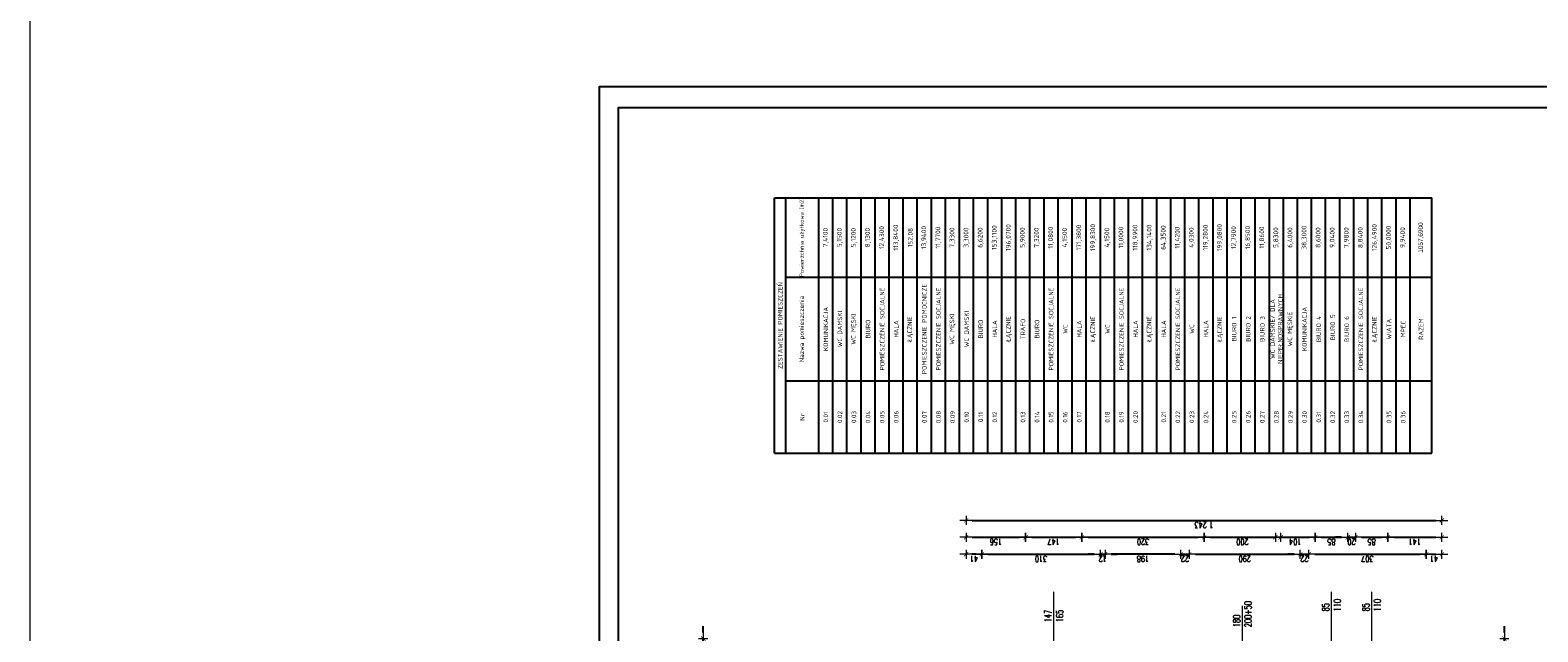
# Model space of a CAD drawing. Header units: millimetres. Extents: x -2948 to 78628, y 64669 to 215420.
# Tile 121 of 256: x 53657 to 57596, y 97907 to 99478. Entities that reach past the tile are written whole.
import ezdxf

# ---------------------------------------------------------------- set-up
doc = ezdxf.new("R2010")
doc.units = ezdxf.units.MM
for name, color, linetype, lineweight in [('1_OPIS_OKNA', 60, 'Continuous', 13), ('OPIS', 2, 'Continuous', 13), ('POMOC', 1, 'Continuous', 13), ('WYMIAR', 5, 'Continuous', 13)]:
    doc.layers.add(name, color=color, linetype=linetype, lineweight=lineweight)
doc.layers.add('FORMATKA', color=7, linetype='Continuous')
doc.layers.add('OPISY', color=4, linetype='Continuous')
doc.styles.add('100', font='isocpeur.ttf', dxfattribs={"height": 1})
doc.styles.add('ARIAL', font='arial.ttf', dxfattribs={"height": 9})
doc.styles.add('style2', font='romans.shx', dxfattribs={"width": 0.7})
doc.dimstyles.new('100', dxfattribs={"dimscale": 80, "dimtxt": 0.2, "dimasz": 0.2, "dimexe": 1.25, "dimexo": 0.625, "dimgap": 0.05, "dimtad": 1, "dimdec": 0, "dimdsep": 46, "dimlunit": 6, "dimtxsty": 'style2', "dimblk1": 'TICK', "dimblk2": 'TICK', "dimsah": 1, "dimcen": 0.2, "dimse1": 1, "dimse2": 1, "dimclrd": 256, "dimclrt": 2, "dimadec": 0, "dimazin": 0, "dimtfac": 1, "dimtdec": 0, "dimtix": 1, "dimtmove": 1, "dimatfit": 0, "dimldrblk": 'DOTSMALL', "dimfxl": 1, "dimtolj": 1, "dimtzin": 0, "dimarcsym": 0})

# ---------------------------------------------------------------- blocks, each defined once
blk = doc.blocks.new('TICK')
at = {"color": 5}
for p, q in [((-1, 0), (1, 0)), ((0, -0.75), (0, 0.75))]:
    blk.add_line(p, q, dxfattribs=at)
at = {"const_width": 0.1}
blk.add_lwpolyline([(-0.35, -0.35), (0.35, 0.35)], dxfattribs=at)
blk = doc.blocks.new('*D1295')
at = {"layer": 'Defpoints', "color": 0, "ltscale": 2, "transparency": 16777216}
for p in [(57345.3, 98153.5), (57204.3, 97951.1), (57345.3, 97951.1)]:
    blk.add_point(p, dxfattribs=at)
at = {"layer": 'WYMIAR', "lineweight": -2, "ltscale": 2, "transparency": 16777216}
blk.add_line((57220.3, 98153.5), (57329.3, 98153.5), dxfattribs=at)
at = {"layer": 'WYMIAR', "lineweight": -2, "ltscale": 2, "transparency": 16777216, "xscale": 16, "yscale": 16, "zscale": 16, "rotation": 180}
blk.add_blockref('TICK', (57204.3, 98153.5), dxfattribs=at)
at = {"layer": 'WYMIAR', "lineweight": -2, "ltscale": 2, "transparency": 16777216, "xscale": 16, "yscale": 16, "zscale": 16}
blk.add_blockref('TICK', (57345.3, 98153.5), dxfattribs=at)
at = {"layer": 'WYMIAR', "color": 2, "ltscale": 2, "transparency": 16777216, "insert": (57274.8, 98141.5), "char_height": 16, "attachment_point": 5, "rotation": 180, "style": 'style2'}
blk.add_mtext('\\A1;141', dxfattribs=at)
blk = doc.blocks.new('_DotSmall')
at = {"layer": 'OPIS', "color": 0, "const_width": 0.5}
blk.add_lwpolyline([(-0.0625, 0, 1), (0.0625, 0, 1)], format="xyb", close=True, dxfattribs=at)
blk = doc.blocks.new('*D1190')
at = {"layer": 'Defpoints', "color": 0, "ltscale": 2, "transparency": 16777216}
for p in [(57204.3, 98153.5), (57119.3, 97951.1), (57204.3, 97951.1)]:
    blk.add_point(p, dxfattribs=at)
at = {"layer": 'WYMIAR', "lineweight": -2, "ltscale": 2, "transparency": 16777216}
blk.add_line((57135.3, 98153.5), (57188.3, 98153.5), dxfattribs=at)
at = {"layer": 'WYMIAR', "lineweight": -2, "ltscale": 2, "transparency": 16777216, "xscale": 16, "yscale": 16, "zscale": 16, "rotation": 180}
blk.add_blockref('TICK', (57119.3, 98153.5), dxfattribs=at)
at = {"layer": 'WYMIAR', "lineweight": -2, "ltscale": 2, "transparency": 16777216, "xscale": 16, "yscale": 16, "zscale": 16}
blk.add_blockref('TICK', (57204.3, 98153.5), dxfattribs=at)
at = {"layer": 'WYMIAR', "color": 2, "ltscale": 2, "transparency": 16777216, "insert": (57161.8, 98141.5), "char_height": 16, "attachment_point": 5, "rotation": 180, "style": 'style2'}
blk.add_mtext('\\A1;85', dxfattribs=at)
blk = doc.blocks.new('*D1191')
at = {"layer": 'Defpoints', "color": 0, "ltscale": 2, "transparency": 16777216}
for p in [(57119.3, 98153.5), (57099.3, 97951.1), (57119.3, 97951.1)]:
    blk.add_point(p, dxfattribs=at)
at = {"layer": 'WYMIAR', "lineweight": -2, "ltscale": 2, "transparency": 16777216}
for p, q in [((57083.3, 98153.5), (57067.3, 98153.5)), ((57099.3, 98153.5), (57119.3, 98153.5)), ((57135.3, 98153.5), (57151.3, 98153.5))]:
    blk.add_line(p, q, dxfattribs=at)
at = {"layer": 'WYMIAR', "lineweight": -2, "ltscale": 2, "transparency": 16777216, "xscale": 16, "yscale": 16, "zscale": 16}
blk.add_blockref('TICK', (57099.3, 98153.5), dxfattribs=at)
at = {"layer": 'WYMIAR', "lineweight": -2, "ltscale": 2, "transparency": 16777216, "xscale": 16, "yscale": 16, "zscale": 16, "rotation": 180}
blk.add_blockref('TICK', (57119.3, 98153.5), dxfattribs=at)
at = {"layer": 'WYMIAR', "color": 2, "ltscale": 2, "transparency": 16777216, "insert": (57109.3, 98141.5), "char_height": 16, "attachment_point": 5, "rotation": 180, "style": 'style2'}
blk.add_mtext('\\A1;20', dxfattribs=at)
blk = doc.blocks.new('*D1192')
at = {"layer": 'Defpoints', "color": 0, "ltscale": 2, "transparency": 16777216}
for p in [(57099.3, 98153.5), (57014.3, 97951.1), (57099.3, 97951.1)]:
    blk.add_point(p, dxfattribs=at)
at = {"layer": 'WYMIAR', "lineweight": -2, "ltscale": 2, "transparency": 16777216}
blk.add_line((57030.3, 98153.5), (57083.3, 98153.5), dxfattribs=at)
at = {"layer": 'WYMIAR', "lineweight": -2, "ltscale": 2, "transparency": 16777216, "xscale": 16, "yscale": 16, "zscale": 16, "rotation": 180}
blk.add_blockref('TICK', (57014.3, 98153.5), dxfattribs=at)
at = {"layer": 'WYMIAR', "lineweight": -2, "ltscale": 2, "transparency": 16777216, "xscale": 16, "yscale": 16, "zscale": 16}
blk.add_blockref('TICK', (57099.3, 98153.5), dxfattribs=at)
at = {"layer": 'WYMIAR', "color": 2, "ltscale": 2, "transparency": 16777216, "insert": (57056.8, 98141.5), "char_height": 16, "attachment_point": 5, "rotation": 180, "style": 'style2'}
blk.add_mtext('\\A1;85', dxfattribs=at)
blk = doc.blocks.new('*D1193')
at = {"layer": 'Defpoints', "color": 0, "ltscale": 2, "transparency": 16777216}
for p in [(57014.3, 98153.5), (56910.3, 97951.1), (57014.3, 97951.1)]:
    blk.add_point(p, dxfattribs=at)
at = {"layer": 'WYMIAR', "lineweight": -2, "ltscale": 2, "transparency": 16777216}
blk.add_line((56926.3, 98153.5), (56998.3, 98153.5), dxfattribs=at)
at = {"layer": 'WYMIAR', "lineweight": -2, "ltscale": 2, "transparency": 16777216, "xscale": 16, "yscale": 16, "zscale": 16, "rotation": 180}
blk.add_blockref('TICK', (56910.3, 98153.5), dxfattribs=at)
at = {"layer": 'WYMIAR', "lineweight": -2, "ltscale": 2, "transparency": 16777216, "xscale": 16, "yscale": 16, "zscale": 16}
blk.add_blockref('TICK', (57014.3, 98153.5), dxfattribs=at)
at = {"layer": 'WYMIAR', "color": 2, "ltscale": 2, "transparency": 16777216, "insert": (56962.3, 98141.5), "char_height": 16, "attachment_point": 5, "rotation": 180, "style": 'style2'}
blk.add_mtext('\\A1;104', dxfattribs=at)
blk = doc.blocks.new('*D1194')
at = {"layer": 'Defpoints', "color": 0, "ltscale": 2, "transparency": 16777216}
for p in [(56924.3, 98153.5), (56724.3, 97951.1), (56924.3, 97951.1)]:
    blk.add_point(p, dxfattribs=at)
at = {"layer": 'WYMIAR', "lineweight": -2, "ltscale": 2, "transparency": 16777216}
blk.add_line((56740.3, 98153.5), (56908.3, 98153.5), dxfattribs=at)
at = {"layer": 'WYMIAR', "lineweight": -2, "ltscale": 2, "transparency": 16777216, "xscale": 16, "yscale": 16, "zscale": 16, "rotation": 180}
blk.add_blockref('TICK', (56724.3, 98153.5), dxfattribs=at)
at = {"layer": 'WYMIAR', "lineweight": -2, "ltscale": 2, "transparency": 16777216, "xscale": 16, "yscale": 16, "zscale": 16}
blk.add_blockref('TICK', (56924.3, 98153.5), dxfattribs=at)
at = {"layer": 'WYMIAR', "color": 2, "ltscale": 2, "transparency": 16777216, "insert": (56824.3, 98141.5), "char_height": 16, "attachment_point": 5, "rotation": 180, "style": 'style2'}
blk.add_mtext('\\A1;200', dxfattribs=at)
blk = doc.blocks.new('*D1195')
at = {"layer": 'Defpoints', "color": 0, "ltscale": 2, "transparency": 16777216}
for p in [(56724.3, 98153.5), (56404.8, 97951.1), (56724.3, 97951.1)]:
    blk.add_point(p, dxfattribs=at)
at = {"layer": 'WYMIAR', "lineweight": -2, "ltscale": 2, "transparency": 16777216}
blk.add_line((56420.8, 98153.5), (56708.3, 98153.5), dxfattribs=at)
at = {"layer": 'WYMIAR', "lineweight": -2, "ltscale": 2, "transparency": 16777216, "xscale": 16, "yscale": 16, "zscale": 16, "rotation": 180}
blk.add_blockref('TICK', (56404.8, 98153.5), dxfattribs=at)
at = {"layer": 'WYMIAR', "lineweight": -2, "ltscale": 2, "transparency": 16777216, "xscale": 16, "yscale": 16, "zscale": 16}
blk.add_blockref('TICK', (56724.3, 98153.5), dxfattribs=at)
at = {"layer": 'WYMIAR', "color": 2, "ltscale": 2, "transparency": 16777216, "insert": (56564.6, 98141.5), "char_height": 16, "attachment_point": 5, "rotation": 180, "style": 'style2'}
blk.add_mtext('\\A1;320', dxfattribs=at)
blk = doc.blocks.new('*D1196')
at = {"layer": 'Defpoints', "color": 0, "ltscale": 2, "transparency": 16777216}
for p in [(56404.8, 98153.5), (56257.8, 97951.1), (56404.8, 97951.1)]:
    blk.add_point(p, dxfattribs=at)
at = {"layer": 'WYMIAR', "lineweight": -2, "ltscale": 2, "transparency": 16777216}
blk.add_line((56273.8, 98153.5), (56388.8, 98153.5), dxfattribs=at)
at = {"layer": 'WYMIAR', "lineweight": -2, "ltscale": 2, "transparency": 16777216, "xscale": 16, "yscale": 16, "zscale": 16, "rotation": 180}
blk.add_blockref('TICK', (56257.8, 98153.5), dxfattribs=at)
at = {"layer": 'WYMIAR', "lineweight": -2, "ltscale": 2, "transparency": 16777216, "xscale": 16, "yscale": 16, "zscale": 16}
blk.add_blockref('TICK', (56404.8, 98153.5), dxfattribs=at)
at = {"layer": 'WYMIAR', "color": 2, "ltscale": 2, "transparency": 16777216, "insert": (56331.3, 98141.5), "char_height": 16, "attachment_point": 5, "rotation": 180, "style": 'style2'}
blk.add_mtext('\\A1;147', dxfattribs=at)
blk = doc.blocks.new('*D1197')
at = {"layer": 'Defpoints', "color": 0, "ltscale": 2, "transparency": 16777216}
for p in [(56257.8, 98153.5), (56102.3, 97951.1), (56257.8, 97951.1)]:
    blk.add_point(p, dxfattribs=at)
at = {"layer": 'WYMIAR', "lineweight": -2, "ltscale": 2, "transparency": 16777216}
blk.add_line((56118.3, 98153.5), (56241.8, 98153.5), dxfattribs=at)
at = {"layer": 'WYMIAR', "lineweight": -2, "ltscale": 2, "transparency": 16777216, "xscale": 16, "yscale": 16, "zscale": 16, "rotation": 180}
blk.add_blockref('TICK', (56102.3, 98153.5), dxfattribs=at)
at = {"layer": 'WYMIAR', "lineweight": -2, "ltscale": 2, "transparency": 16777216, "xscale": 16, "yscale": 16, "zscale": 16}
blk.add_blockref('TICK', (56257.8, 98153.5), dxfattribs=at)
at = {"layer": 'WYMIAR', "color": 2, "ltscale": 2, "transparency": 16777216, "insert": (56180.1, 98141.5), "char_height": 16, "attachment_point": 5, "rotation": 180, "style": 'style2'}
blk.add_mtext('\\A1;156', dxfattribs=at)
blk = doc.blocks.new('*D1198')
at = {"layer": 'Defpoints', "color": 0, "ltscale": 2, "transparency": 16777216}
for p in [(57345.3, 98197.7), (56102.3, 97951.1), (57345.3, 97951.1)]:
    blk.add_point(p, dxfattribs=at)
at = {"layer": 'WYMIAR', "lineweight": -2, "ltscale": 2, "transparency": 16777216}
blk.add_line((56118.3, 98197.7), (57329.3, 98197.7), dxfattribs=at)
at = {"layer": 'WYMIAR', "lineweight": -2, "ltscale": 2, "transparency": 16777216, "xscale": 16, "yscale": 16, "zscale": 16, "rotation": 180}
blk.add_blockref('TICK', (56102.3, 98197.7), dxfattribs=at)
at = {"layer": 'WYMIAR', "lineweight": -2, "ltscale": 2, "transparency": 16777216, "xscale": 16, "yscale": 16, "zscale": 16}
blk.add_blockref('TICK', (57345.3, 98197.7), dxfattribs=at)
at = {"layer": 'WYMIAR', "color": 2, "ltscale": 2, "transparency": 16777216, "insert": (56723.8, 98185.7), "char_height": 16, "attachment_point": 5, "rotation": 180, "style": 'style2'}
blk.add_mtext('\\A1;1\xa0243', dxfattribs=at)
blk = doc.blocks.new('*D1377')
at = {"layer": 'Defpoints', "color": 0, "ltscale": 2, "transparency": 16777216}
for p in [(55415.5, 97889.2), (56143.3, 97889.2), (56143.3, 97854.2)]:
    blk.add_point(p, dxfattribs=at)
at = {"layer": 'WYMIAR', "lineweight": -2, "ltscale": 2, "transparency": 16777216}
for p, q in [((55415.5, 97905.2), (55415.5, 97921.2)), ((55415.5, 97854.2), (55415.5, 97889.2)), ((55415.5, 97838.2), (55415.5, 97822.2))]:
    blk.add_line(p, q, dxfattribs=at)
at = {"layer": 'WYMIAR', "lineweight": -2, "ltscale": 2, "transparency": 16777216, "xscale": 16, "yscale": 16, "zscale": 16}
for p, rotation in [((55415.5, 97889.2), 270), ((55415.5, 97854.2), 90)]:
    blk.add_blockref('TICK', p, dxfattribs=dict(at, rotation=rotation))
at = {"layer": 'WYMIAR', "color": 2, "ltscale": 2, "transparency": 16777216, "insert": (55403.5, 97871.7), "char_height": 16, "attachment_point": 5, "rotation": 90, "style": 'style2'}
blk.add_mtext('\\A1;35', dxfattribs=at)
blk = doc.blocks.new('*D1272')
at = {"layer": 'Defpoints', "color": 0, "ltscale": 2, "transparency": 16777216}
for p in [(57304.3, 97889.2), (57304.3, 97854.2), (57508.6, 97889.2)]:
    blk.add_point(p, dxfattribs=at)
at = {"layer": 'WYMIAR', "lineweight": -2, "ltscale": 2, "transparency": 16777216}
for p, q in [((57508.6, 97905.2), (57508.6, 97921.2)), ((57508.6, 97854.2), (57508.6, 97889.2)), ((57508.6, 97838.2), (57508.6, 97822.2))]:
    blk.add_line(p, q, dxfattribs=at)
at = {"layer": 'WYMIAR', "lineweight": -2, "ltscale": 2, "transparency": 16777216, "xscale": 16, "yscale": 16, "zscale": 16}
for p, rotation in [((57508.6, 97889.2), 270), ((57508.6, 97854.2), 90)]:
    blk.add_blockref('TICK', p, dxfattribs=dict(at, rotation=rotation))
at = {"layer": 'WYMIAR', "color": 2, "ltscale": 2, "transparency": 16777216, "insert": (57496.6, 97871.7), "char_height": 16, "attachment_point": 5, "rotation": 90, "style": 'style2'}
blk.add_mtext('\\A1;35', dxfattribs=at)
blk = doc.blocks.new('*D1273')
at = {"layer": 'Defpoints', "color": 0, "ltscale": 2, "transparency": 16777216}
for p in [(56102.3, 98109.1), (56102.3, 97908.1), (56143.3, 97908.1)]:
    blk.add_point(p, dxfattribs=at)
at = {"layer": 'WYMIAR', "lineweight": -2, "ltscale": 2, "transparency": 16777216}
blk.add_line((56127.3, 98109.1), (56118.3, 98109.1), dxfattribs=at)
at = {"layer": 'WYMIAR', "lineweight": -2, "ltscale": 2, "transparency": 16777216, "xscale": 16, "yscale": 16, "zscale": 16, "rotation": 180}
blk.add_blockref('TICK', (56102.3, 98109.1), dxfattribs=at)
at = {"layer": 'WYMIAR', "lineweight": -2, "ltscale": 2, "transparency": 16777216, "xscale": 16, "yscale": 16, "zscale": 16}
blk.add_blockref('TICK', (56143.3, 98109.1), dxfattribs=at)
at = {"layer": 'WYMIAR', "color": 2, "ltscale": 2, "transparency": 16777216, "insert": (56122.8, 98097.1), "char_height": 16, "attachment_point": 5, "rotation": 180, "style": 'style2'}
blk.add_mtext('\\A1;41', dxfattribs=at)
blk = doc.blocks.new('*D1274')
at = {"layer": 'Defpoints', "color": 0, "ltscale": 2, "transparency": 16777216}
for p in [(56453.3, 98109.1), (56143.3, 97911.3), (56453.3, 97854.2)]:
    blk.add_point(p, dxfattribs=at)
at = {"layer": 'WYMIAR', "lineweight": -2, "ltscale": 2, "transparency": 16777216}
blk.add_line((56159.3, 98109.1), (56437.3, 98109.1), dxfattribs=at)
at = {"layer": 'WYMIAR', "lineweight": -2, "ltscale": 2, "transparency": 16777216, "xscale": 16, "yscale": 16, "zscale": 16, "rotation": 180}
blk.add_blockref('TICK', (56143.3, 98109.1), dxfattribs=at)
at = {"layer": 'WYMIAR', "lineweight": -2, "ltscale": 2, "transparency": 16777216, "xscale": 16, "yscale": 16, "zscale": 16}
blk.add_blockref('TICK', (56453.3, 98109.1), dxfattribs=at)
at = {"layer": 'WYMIAR', "color": 2, "ltscale": 2, "transparency": 16777216, "insert": (56298.3, 98097.1), "char_height": 16, "attachment_point": 5, "rotation": 180, "style": 'style2'}
blk.add_mtext('\\A1;310', dxfattribs=at)
blk = doc.blocks.new('*D1275')
at = {"layer": 'Defpoints', "color": 0, "ltscale": 2, "transparency": 16777216}
for p in [(56685.3, 98109.1), (56663.3, 97911.3), (56685.3, 97911.3)]:
    blk.add_point(p, dxfattribs=at)
at = {"layer": 'WYMIAR', "lineweight": -2, "ltscale": 2, "transparency": 16777216}
for p, q in [((56647.3, 98109.1), (56631.3, 98109.1)), ((56663.3, 98109.1), (56685.3, 98109.1)), ((56701.3, 98109.1), (56717.3, 98109.1))]:
    blk.add_line(p, q, dxfattribs=at)
at = {"layer": 'WYMIAR', "lineweight": -2, "ltscale": 2, "transparency": 16777216, "xscale": 16, "yscale": 16, "zscale": 16}
blk.add_blockref('TICK', (56663.3, 98109.1), dxfattribs=at)
at = {"layer": 'WYMIAR', "lineweight": -2, "ltscale": 2, "transparency": 16777216, "xscale": 16, "yscale": 16, "zscale": 16, "rotation": 180}
blk.add_blockref('TICK', (56685.3, 98109.1), dxfattribs=at)
at = {"layer": 'WYMIAR', "color": 2, "ltscale": 2, "transparency": 16777216, "insert": (56674.3, 98097.1), "char_height": 16, "attachment_point": 5, "rotation": 180, "style": 'style2'}
blk.add_mtext('\\A1;22', dxfattribs=at)
blk = doc.blocks.new('*D1276')
at = {"layer": 'Defpoints', "color": 0, "ltscale": 2, "transparency": 16777216}
for p in [(56975.3, 98109.1), (56685.3, 97913.1), (56975.3, 97913.1)]:
    blk.add_point(p, dxfattribs=at)
at = {"layer": 'WYMIAR', "lineweight": -2, "ltscale": 2, "transparency": 16777216}
blk.add_line((56701.3, 98109.1), (56959.3, 98109.1), dxfattribs=at)
at = {"layer": 'WYMIAR', "lineweight": -2, "ltscale": 2, "transparency": 16777216, "xscale": 16, "yscale": 16, "zscale": 16, "rotation": 180}
blk.add_blockref('TICK', (56685.3, 98109.1), dxfattribs=at)
at = {"layer": 'WYMIAR', "lineweight": -2, "ltscale": 2, "transparency": 16777216, "xscale": 16, "yscale": 16, "zscale": 16}
blk.add_blockref('TICK', (56975.3, 98109.1), dxfattribs=at)
at = {"layer": 'WYMIAR', "color": 2, "ltscale": 2, "transparency": 16777216, "insert": (56830.3, 98097.1), "char_height": 16, "attachment_point": 5, "rotation": 180, "style": 'style2'}
blk.add_mtext('\\A1;290', dxfattribs=at)
blk = doc.blocks.new('*D1277')
at = {"layer": 'Defpoints', "color": 0, "ltscale": 2, "transparency": 16777216}
for p in [(56997.3, 98109.1), (56975.3, 97913.1), (56997.3, 97908.1)]:
    blk.add_point(p, dxfattribs=at)
at = {"layer": 'WYMIAR', "lineweight": -2, "ltscale": 2, "transparency": 16777216}
for p, q in [((56959.3, 98109.1), (56943.3, 98109.1)), ((56975.3, 98109.1), (56997.3, 98109.1)), ((57013.3, 98109.1), (57029.3, 98109.1))]:
    blk.add_line(p, q, dxfattribs=at)
at = {"layer": 'WYMIAR', "lineweight": -2, "ltscale": 2, "transparency": 16777216, "xscale": 16, "yscale": 16, "zscale": 16}
blk.add_blockref('TICK', (56975.3, 98109.1), dxfattribs=at)
at = {"layer": 'WYMIAR', "lineweight": -2, "ltscale": 2, "transparency": 16777216, "xscale": 16, "yscale": 16, "zscale": 16, "rotation": 180}
blk.add_blockref('TICK', (56997.3, 98109.1), dxfattribs=at)
at = {"layer": 'WYMIAR', "color": 2, "ltscale": 2, "transparency": 16777216, "insert": (56986.3, 98097.1), "char_height": 16, "attachment_point": 5, "rotation": 180, "style": 'style2'}
blk.add_mtext('\\A1;22', dxfattribs=at)
blk = doc.blocks.new('*D1278')
at = {"layer": 'Defpoints', "color": 0, "ltscale": 2, "transparency": 16777216}
for p in [(57304.3, 98109.1), (56997.3, 97908.1), (57304.3, 97908.1)]:
    blk.add_point(p, dxfattribs=at)
at = {"layer": 'WYMIAR', "lineweight": -2, "ltscale": 2, "transparency": 16777216}
blk.add_line((57013.3, 98109.1), (57288.3, 98109.1), dxfattribs=at)
at = {"layer": 'WYMIAR', "lineweight": -2, "ltscale": 2, "transparency": 16777216, "xscale": 16, "yscale": 16, "zscale": 16, "rotation": 180}
blk.add_blockref('TICK', (56997.3, 98109.1), dxfattribs=at)
at = {"layer": 'WYMIAR', "lineweight": -2, "ltscale": 2, "transparency": 16777216, "xscale": 16, "yscale": 16, "zscale": 16}
blk.add_blockref('TICK', (57304.3, 98109.1), dxfattribs=at)
at = {"layer": 'WYMIAR', "color": 2, "ltscale": 2, "transparency": 16777216, "insert": (57150.8, 98097.1), "char_height": 16, "attachment_point": 5, "rotation": 180, "style": 'style2'}
blk.add_mtext('\\A1;307', dxfattribs=at)
blk = doc.blocks.new('*D1279')
at = {"layer": 'Defpoints', "color": 0, "ltscale": 2, "transparency": 16777216}
for p in [(57345.3, 98109.1), (57304.3, 97908.1), (57345.3, 97908.1)]:
    blk.add_point(p, dxfattribs=at)
at = {"layer": 'WYMIAR', "lineweight": -2, "ltscale": 2, "transparency": 16777216}
blk.add_line((57320.3, 98109.1), (57329.3, 98109.1), dxfattribs=at)
at = {"layer": 'WYMIAR', "lineweight": -2, "ltscale": 2, "transparency": 16777216, "xscale": 16, "yscale": 16, "zscale": 16, "rotation": 180}
blk.add_blockref('TICK', (57304.3, 98109.1), dxfattribs=at)
at = {"layer": 'WYMIAR', "lineweight": -2, "ltscale": 2, "transparency": 16777216, "xscale": 16, "yscale": 16, "zscale": 16}
blk.add_blockref('TICK', (57345.3, 98109.1), dxfattribs=at)
at = {"layer": 'WYMIAR', "color": 2, "ltscale": 2, "transparency": 16777216, "insert": (57324.8, 98097.1), "char_height": 16, "attachment_point": 5, "rotation": 180, "style": 'style2'}
blk.add_mtext('\\A1;41', dxfattribs=at)
blk = doc.blocks.new('*D1378')
at = {"layer": 'Defpoints', "color": 0, "ltscale": 2, "transparency": 16777216}
for p in [(56465.3, 98109.1), (56453.3, 97854.2), (56465.3, 97854.2)]:
    blk.add_point(p, dxfattribs=at)
at = {"layer": 'WYMIAR', "lineweight": -2, "ltscale": 2, "transparency": 16777216}
for p, q in [((56437.3, 98109.1), (56421.3, 98109.1)), ((56453.3, 98109.1), (56465.3, 98109.1)), ((56481.3, 98109.1), (56497.3, 98109.1))]:
    blk.add_line(p, q, dxfattribs=at)
at = {"layer": 'WYMIAR', "lineweight": -2, "ltscale": 2, "transparency": 16777216, "xscale": 16, "yscale": 16, "zscale": 16}
blk.add_blockref('TICK', (56453.3, 98109.1), dxfattribs=at)
at = {"layer": 'WYMIAR', "lineweight": -2, "ltscale": 2, "transparency": 16777216, "xscale": 16, "yscale": 16, "zscale": 16, "rotation": 180}
blk.add_blockref('TICK', (56465.3, 98109.1), dxfattribs=at)
at = {"layer": 'WYMIAR', "color": 2, "ltscale": 2, "transparency": 16777216, "insert": (56459.3, 98097.1), "char_height": 16, "attachment_point": 5, "rotation": 180, "style": 'style2'}
blk.add_mtext('\\A1;12', dxfattribs=at)
blk = doc.blocks.new('*D1379')
at = {"layer": 'Defpoints', "color": 0, "ltscale": 2, "transparency": 16777216}
for p in [(56465.2, 98109.1), (56465.2, 97854.2), (56663.3, 97854.2)]:
    blk.add_point(p, dxfattribs=at)
at = {"layer": 'WYMIAR', "lineweight": -2, "ltscale": 2, "transparency": 16777216}
blk.add_line((56647.3, 98109.1), (56481.2, 98109.1), dxfattribs=at)
at = {"layer": 'WYMIAR', "lineweight": -2, "ltscale": 2, "transparency": 16777216, "xscale": 16, "yscale": 16, "zscale": 16, "rotation": 180}
blk.add_blockref('TICK', (56465.2, 98109.1), dxfattribs=at)
at = {"layer": 'WYMIAR', "lineweight": -2, "ltscale": 2, "transparency": 16777216, "xscale": 16, "yscale": 16, "zscale": 16}
blk.add_blockref('TICK', (56663.3, 98109.1), dxfattribs=at)
at = {"layer": 'WYMIAR', "color": 2, "ltscale": 2, "transparency": 16777216, "insert": (56564.3, 98097.1), "char_height": 16, "attachment_point": 5, "rotation": 180, "style": 'style2'}
blk.add_mtext('\\A1;198', dxfattribs=at)
blk = doc.blocks.new('*T2430')
at = {"layer": 'OPISY', "color": 0, "linetype": 'ByBlock', "lineweight": -2, "ltscale": 2, "transparency": 16777216}
for p, q in [((0, 0), (0, 666.9)), ((0, 666.9), (1717.3, 666.9)), ((29.4, 0), (29.4, 666.9)), ((115.3, 0), (115.3, 666.9)), ((152.1, 0), (152.1, 666.9)), ((188.9, 0), (188.9, 666.9)), ((225.7, 0), (225.7, 666.9)), ((262.5, 0), (262.5, 666.9)), ((299.3, 0), (299.3, 666.9)), ((336.1, 0), (336.1, 666.9)), ((372.8, 0), (372.8, 666.9)), ((409.6, 0), (409.6, 666.9)), ((446.4, 0), (446.4, 666.9)), ((483.2, 0), (483.2, 666.9)), ((520, 0), (520, 666.9)), ((556.8, 0), (556.8, 666.9)), ((593.6, 0), (593.6, 666.9)), ((630.4, 0), (630.4, 666.9)), ((667.2, 0), (667.2, 666.9)), ((703.9, 0), (703.9, 666.9)), ((740.7, 0), (740.7, 666.9)), ((777.5, 0), (777.5, 666.9)), ((814.3, 0), (814.3, 666.9)), ((851.1, 0), (851.1, 666.9)), ((887.9, 0), (887.9, 666.9)), ((924.7, 0), (924.7, 666.9)), ((961.5, 0), (961.5, 666.9)), ((998.3, 0), (998.3, 666.9)), ((1035.1, 0), (1035.1, 666.9)), ((1071.8, 0), (1071.8, 666.9)), ((1108.6, 0), (1108.6, 666.9)), ((1145.4, 0), (1145.4, 666.9)), ((1182.2, 0), (1182.2, 666.9)), ((1219, 0), (1219, 666.9)), ((1255.8, 0), (1255.8, 666.9)), ((1292.6, 0), (1292.6, 666.9)), ((1329.4, 0), (1329.4, 666.9)), ((1366.2, 0), (1366.2, 666.9)), ((1403, 0), (1403, 666.9)), ((1439.7, 0), (1439.7, 666.9)), ((1476.5, 0), (1476.5, 666.9)), ((1513.3, 0), (1513.3, 666.9)), ((1550.1, 0), (1550.1, 666.9)), ((1586.9, 0), (1586.9, 666.9)), ((1623.7, 0), (1623.7, 666.9)), ((1660.5, 0), (1660.5, 666.9)), ((1717.3, 0), (1717.3, 666.9)), ((29.4, 459.7), (1717.3, 459.7)), ((29.4, 189.2), (1717.3, 189.2)), ((0, 0), (1717.3, 0))]:
    blk.add_line(p, q, dxfattribs=at)
at = {"layer": 'OPISY', "color": 0, "lineweight": 9, "ltscale": 2, "transparency": 16777216, "attachment_point": 5, "rotation": 90, "style": '100'}
for s, insert, char_height, width in [('Powierzchnia użytkowa [m2]', (72.3, 563.3), 10.797, 197.634), ('12,4300', (280.9, 563.3), 12.44, 197.634), ('113,8400', (317.7, 563.3), 12.44, 197.634), ('13,9400', (391.2, 563.3), 12.44, 197.634), ('11,7700', (428, 563.3), 12.44, 197.634), ('153,1100', (575.2, 563.3), 12.44, 197.634), ('196,0700', (612, 563.3), 12.44, 197.634), ('11,0800', (722.3, 563.3), 12.44, 197.634), ('171,3800', (795.9, 563.3), 12.44, 197.634), ('199,8300', (832.7, 563.3), 12.44, 197.634), ('11,0000', (906.3, 563.3), 12.44, 197.634), ('118,9900', (943.1, 563.3), 12.44, 197.634), ('134,1400', (979.9, 563.3), 12.44, 197.634), ('64,3500', (1016.7, 563.3), 12.44, 197.634), ('11,4200', (1053.5, 563.3), 12.44, 197.634), ('119,2800', (1127, 563.3), 12.44, 197.634), ('199,0800', (1163.8, 563.3), 12.44, 197.634), ('12,7900', (1200.6, 563.3), 12.44, 197.634), ('16,8500', (1237.4, 563.3), 12.44, 197.634), ('11,8600', (1274.2, 563.3), 12.44, 197.634), ('38,3000', (1384.6, 563.3), 12.44, 197.634), ('126,4900', (1568.5, 563.3), 12.44, 197.634), ('50,0000', (1605.3, 563.3), 12.44, 197.634), ('7,4100', (133.7, 563.3), 12.44, 197.634), ('5,1500', (170.5, 563.3), 12.44, 197.634), ('5,1200', (207.3, 563.3), 12.44, 197.634), ('8,1300', (244.1, 563.3), 12.44, 197.634), ('152.08', (354.4, 563.3), 12.44, 197.634), ('7,3300', (464.8, 563.3), 12.44, 197.634), ('3,3000', (501.6, 563.3), 12.44, 197.634), ('6,6200', (538.4, 563.3), 12.44, 197.634), ('5,9000', (648.8, 563.3), 12.44, 197.634), ('7,3200', (685.6, 563.3), 12.44, 197.634), ('4,1500', (759.1, 563.3), 12.44, 197.634), ('4,1500', (869.5, 563.3), 12.44, 197.634), ('4,0300', (1090.2, 563.3), 12.44, 197.634), ('5,8300', (1311, 563.3), 12.44, 197.634), ('6,4000', (1347.8, 563.3), 12.44, 197.634), ('8,6000', (1421.4, 563.3), 12.44, 197.634), ('9,0400', (1458.1, 563.3), 12.44, 197.634), ('7,9800', (1494.9, 563.3), 12.44, 197.634), ('8,8400', (1531.7, 563.3), 12.44, 197.634), ('9,9400', (1642.1, 563.3), 12.44, 197.634), ('ZESTAWIENIE POMIESZCZEŃ ', (14.7, 333.5), 11.997, 665.48), ('POMIESZCZENIE POMOCNICZE', (391.2, 324.4), 11.997, 260.909), ('Nazwa pomieszczenia', (72.3, 324.4), 11.997, 260.909), ('POMIESZCZENIE SOCJALNE', (280.9, 324.4), 11.997, 260.909), ('POMIESZCZENIE SOCJALNE', (428, 324.4), 11.997, 260.909), ('POMIESZCZENIE SOCJALNE', (722.3, 324.4), 11.997, 260.909), ('POMIESZCZENIE SOCJALNE', (906.3, 324.4), 11.997, 260.909), ('POMIESZCZENIE SOCJALNE', (1053.5, 324.4), 11.997, 260.909), ('WC DAMSKIE/ DLA NIEPEŁNOSPRAWNYCH', (1311, 324.4), 11.997, 260.909), ('POMIESZCZENIE SOCJALNE', (1531.7, 324.4), 11.997, 260.909), ('KOMUNIKACJA', (133.7, 324.4), 11.997, 260.909), ('WC DAMSKI', (170.5, 324.4), 12, 260.909), ('WC MĘSKI', (207.3, 324.4), 12, 260.909), ('ŁĄCZNIE', (354.4, 324.4), 12, 260.909), ('WC MĘSKI', (464.8, 324.4), 12, 260.909), ('WC DAMSKI', (501.6, 324.4), 12, 260.909), ('ŁĄCZNIE', (612, 324.4), 12, 260.909), ('ŁĄCZNIE', (832.7, 324.4), 12, 260.909), ('ŁĄCZNIE', (979.9, 324.4), 12, 260.909), ('ŁĄCZNIE', (1163.8, 324.4), 12, 260.909), ('BIURO 1', (1200.6, 324.4), 12, 260.909), ('BIURO 2', (1237.4, 324.4), 12, 260.909), ('BIURO 3', (1274.2, 324.4), 12, 260.909), ('WC MĘSKIE', (1347.8, 324.4), 12, 260.909), ('KOMUNIKACJA', (1384.6, 324.4), 11.997, 260.909), ('BIURO 4', (1421.4, 324.4), 12, 260.909), (' BIURO 5', (1458.1, 324.4), 12, 260.909), ('BIURO 6', (1494.9, 324.4), 12, 260.909), ('ŁĄCZNIE', (1568.5, 324.4), 12, 260.909), ('BIURO', (244.1, 324.4), 12, 260.909), ('HALA', (317.7, 324.4), 12, 260.909), ('BIURO', (538.4, 324.4), 12, 260.909), ('HALA', (575.2, 324.4), 12, 260.909), ('TRAFO', (648.8, 324.4), 12, 260.909), ('BIURO', (685.6, 324.4), 12, 260.909), ('WC', (759.1, 324.4), 12, 260.909), ('HALA', (795.9, 324.4), 12, 260.909), ('WC', (869.5, 324.4), 12, 260.909), ('HALA', (943.1, 324.4), 12, 260.909), ('HALA', (1016.7, 324.4), 12, 260.909), ('WC', (1090.2, 324.4), 12, 260.909), ('HALA', (1127, 324.4), 12, 260.909), ('WIATA', (1605.3, 324.4), 12, 260.909), ('MPEC', (1642.1, 324.4), 12, 260.909), ('RAZEM', (1688.9, 324.4), 12, 260.909), ('Nr', (72.3, 94.6), 12, 179.583), ('0.01', (133.7, 94.6), 12, 184.382), ('0.02', (170.5, 94.6), 12, 184.382), ('0.03', (207.3, 94.6), 12, 184.382), ('0.04', (244.1, 94.6), 12, 184.382), ('0.05', (280.9, 94.6), 12, 184.382), ('0.06', (317.7, 94.6), 12, 184.382), ('0.07', (391.2, 94.6), 12, 184.382), ('0.08', (428, 94.6), 12, 184.382), ('0.09', (464.8, 94.6), 12, 184.382), ('0.10', (501.6, 94.6), 12, 184.382), ('0.11', (538.4, 94.6), 12, 184.382), ('0.12', (575.2, 94.6), 12, 184.382), ('0.13', (648.8, 94.6), 12, 184.382), ('0.14', (685.6, 94.6), 12, 184.382), ('0.15', (722.3, 94.6), 12, 184.382), ('0.16', (759.1, 94.6), 12, 184.382), ('0.17', (795.9, 94.6), 12, 184.382), ('0.18', (869.5, 94.6), 12, 184.382), ('0.19', (906.3, 94.6), 12, 184.382), ('0.20', (943.1, 94.6), 12, 184.382), ('0.21', (1016.7, 94.6), 12, 184.382), ('0.22', (1053.5, 94.6), 12, 184.382), ('0.23', (1090.2, 94.6), 12, 184.382), ('0.24', (1127, 94.6), 12, 184.382), ('0.25', (1200.6, 94.6), 12, 184.382), ('0.26', (1237.4, 94.6), 12, 184.382), ('0.27', (1274.2, 94.6), 12, 184.382), ('0.28', (1311, 94.6), 12, 184.382), ('0.29', (1347.8, 94.6), 12, 184.382), ('0.30', (1384.6, 94.6), 12, 184.382), ('0.31', (1421.4, 94.6), 12, 184.382), ('0.32', (1458.1, 94.6), 12, 184.382), ('0.33', (1494.9, 94.6), 12, 184.382), ('0.34', (1531.7, 94.6), 12, 184.382), ('0.35', (1605.3, 94.6), 12, 184.382), ('0.36', (1642.1, 94.6), 12, 184.382)]:
    blk.add_mtext(s, dxfattribs=dict(at, insert=insert, char_height=char_height, width=width))
at = {"layer": 'OPISY', "color": 18, "lineweight": 9, "ltscale": 2, "true_color": 0x000000, "transparency": 16777216, "insert": (1688.9, 563.3), "char_height": 12, "width": 197.634, "attachment_point": 5, "rotation": 90, "style": 'ARIAL'}
blk.add_mtext('1057,6900', dxfattribs=at)

msp = doc.modelspace()

# ---------------------------------------------------------------- linework, layer by layer
at = {"layer": '1_OPIS_OKNA'}
msp.add_line((56331.8, 97877.2), (56331.8, 98010.7), dxfattribs=at)
at = {"layer": 'FORMATKA', "ltscale": 2}
for points in [[(58114.1, 99330.8), (58114.1, 87830.8), (55144.1, 87830.8), (55144.1, 99330.8)], [(55194.1, 87880.8), (55194.1, 99275.9), (58064.1, 99275.9), (58064.1, 87880.8)]]:
    msp.add_lwpolyline(points, close=True, dxfattribs=at)
at = {"layer": 'POMOC'}
for p, q in [((57057.3, 97854.2), (57057.3, 98010.7)), ((57162.3, 97854.2), (57162.3, 98010.7)), ((56824.3, 97817.8), (56824.3, 97974.3))]:
    msp.add_line(p, q, dxfattribs=at)
at = {"layer": 'WYMIAR', "color": 3, "ltscale": 2}
msp.add_lwpolyline([(53656.9, 67081), (53656.9, 215419.6), (59571.3, 215419.6), (59571.3, 67081)], close=True, dxfattribs=at)

# ---------------------------------------------------------------- block references
msp.add_blockref('*T2430', (55602, 98373.1))

# ---------------------------------------------------------------- texts
at = {"layer": '1_OPIS_OKNA', "ltscale": 0.2, "insert": (56307.5, 97931.8), "char_height": 18, "width": 280.137, "attachment_point": 1, "rotation": 89.9915, "style": 'style2'}
msp.add_mtext('147\\P165', dxfattribs=at)
at = {"layer": '1_OPIS_OKNA', "linetype": 'Continuous', "ltscale": 0.2, "insert": (56800, 97918.8), "char_height": 18, "width": 280.137, "attachment_point": 1, "rotation": 89.9915, "style": 'style2'}
msp.add_mtext('180\\P200+50', dxfattribs=at)
at = {"layer": 'OPIS', "linetype": 'Continuous', "ltscale": 0.2, "char_height": 18, "width": 280.137, "attachment_point": 1, "rotation": 89.9915, "style": 'style2'}
for insert in [(57033, 97960.2), (57138, 97960.2)]:
    msp.add_mtext('85\\P110', dxfattribs=dict(at, insert=insert))

# ---------------------------------------------------------------- dimensions: what is measured, and where the dimension line sits
at = {"layer": 'WYMIAR', "ltscale": 2}
for p1, p2, distance, picture, middle in [((56102.3, 97951.1), (57345.3, 97951.1), 246.5, '*D1198', (56723.8, 98185.7)), ((56102.3340859, 97951.1499737), (56257.8340859, 97951.1499737), 202.3731817, '*D1197', (56180.0840859, 98141.5231554)), ((56257.8, 97951.1), (56404.8, 97951.1), 202.4, '*D1196', (56331.3, 98141.5)), ((56404.8340859, 97951.1499737), (56724.3340859, 97951.1499737), 202.3731817, '*D1195', (56564.5840859, 98141.5231554)), ((56724.3, 97951.1), (56924.3, 97951.1), 202.4, '*D1194', (56824.3, 98141.5)), ((56910.3, 97951.1), (57014.3, 97951.1), 202.4, '*D1193', (56962.3, 98141.5)), ((57014.3, 97951.1), (57099.3, 97951.1), 202.4, '*D1192', (57056.8, 98141.5)), ((57099.3, 97951.1), (57119.3, 97951.1), 202.4, '*D1191', (57109.3, 98141.5)), ((57119.3, 97951.1), (57204.3, 97951.1), 202.4, '*D1190', (57161.8, 98141.5)), ((57204.3, 97951.1), (57345.3, 97951.1), 202.4, '*D1295', (57274.8, 98141.5))]:
    dim = msp.add_aligned_dim(p1=p1, p2=p2, distance=distance, dimstyle='100', dxfattribs=at)
    dim.commit()
    dim.dimension.update_dxf_attribs({"geometry": picture, "text_midpoint": middle})
for base, p1, p2, angle, picture, middle in [((56102.3, 98109.1), (56143.3, 97908.1), (56102.3, 97908.1), 180, '*D1273', (56122.8, 98097.1)), ((56453.3, 98109.1), (56143.3, 97911.3), (56453.3, 97854.2), 180, '*D1274', (56298.3, 98097.1)), ((56465.3, 98109.1), (56453.3, 97854.2), (56465.3, 97854.2), 180, '*D1378', (56459.3, 98097.1)), ((56465.2, 98109.1), (56663.3, 97854.2), (56465.2, 97854.2), 180, '*D1379', (56564.3, 98097.1)), ((56685.3, 98109.1), (56663.3, 97911.3), (56685.3, 97911.3), 180, '*D1275', (56674.3, 98097.1)), ((56975.3, 98109.1), (56685.3, 97913.1), (56975.3, 97913.1), 180, '*D1276', (56830.3, 98097.1)), ((56997.3, 98109.1), (56975.3, 97913.1), (56997.3, 97908.1), 180, '*D1277', (56986.3, 98097.1)), ((57304.3, 98109.1), (56997.3, 97908.1), (57304.3, 97908.1), 180, '*D1278', (57150.8, 98097.1)), ((57345.3, 98109.1), (57304.3, 97908.1), (57345.3, 97908.1), 180, '*D1279', (57324.8, 98097.1)), ((55415.5, 97889.2), (56143.3, 97854.2), (56143.3, 97889.2), 90, '*D1377', (55403.5, 97871.7)), ((57508.6, 97889.2), (57304.3, 97854.2), (57304.3, 97889.2), 90, '*D1272', (57496.6, 97871.7))]:
    dim = msp.add_linear_dim(base=base, p1=p1, p2=p2, angle=angle, dimstyle='100', dxfattribs=at)
    dim.commit()
    dim.dimension.update_dxf_attribs({"geometry": picture, "text_midpoint": middle})

doc.saveas('drawing.dxf')
